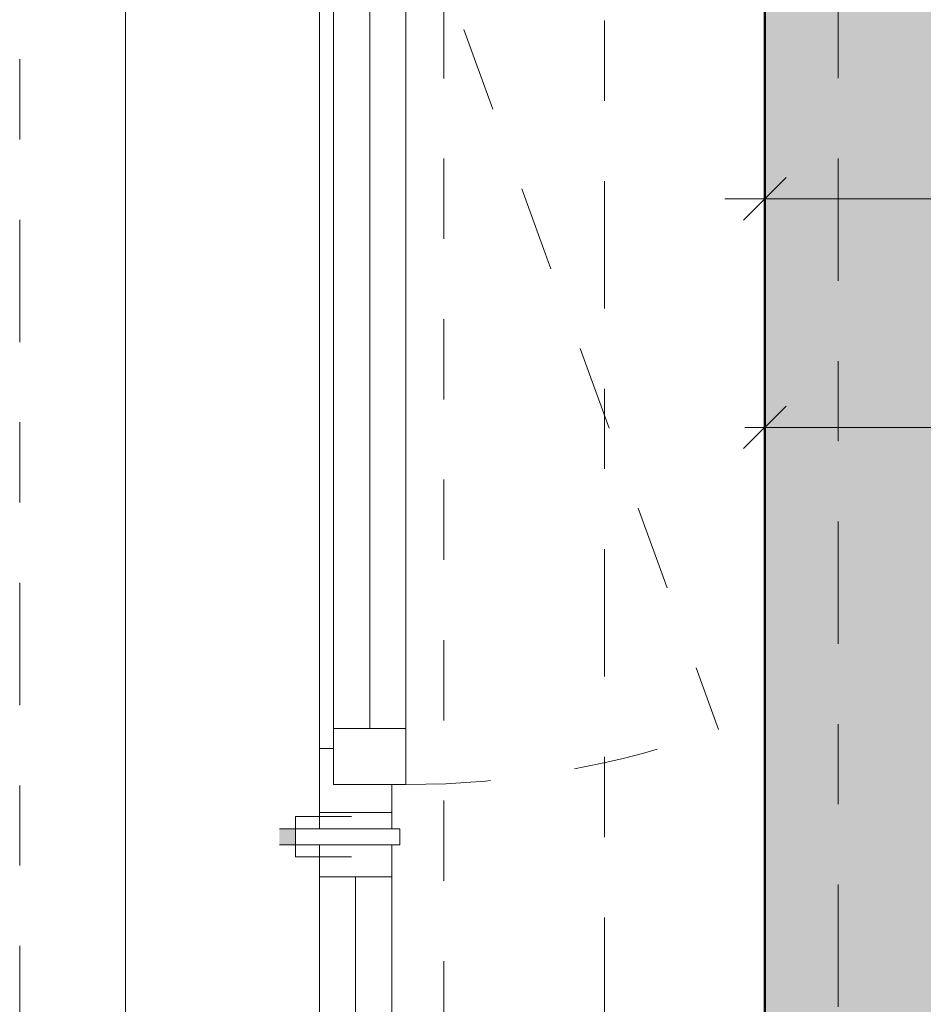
# Model space of a CAD drawing. Header units: metres. Extents: x -180 to 4, y -49 to 6.
# Tile 65 of 256: x -176.15 to -175.02, y -24.75 to -23.52. Entities that reach past the tile are written whole.
import ezdxf

# ---------------------------------------------------------------- set-up
doc = ezdxf.new("R2010")
doc.units = ezdxf.units.M
doc.header["$LTSCALE"] = 0.05
doc.header["$PDMODE"] = 1
doc.header["$PDSIZE"] = -2
for name, pattern in [('ISO-10 Strichpunktlinie', [4.699, 3.048, -0.762, 0.127, -0.762]), ('Linienart-20', [2.116531, 1.058062, -1.058469]), ('Linienart-34', [4.233, 2.116, -2.117]), ('Linienart-53', [5.291531, 3.175, -1.058062, 0.352704, -0.705764])]:
    doc.linetypes.add(name, pattern=pattern)
doc.layers.get('0').update_dxf_attribs({"lineweight": 25})
for name, color, linetype, lineweight, true_color in [('30 -33 Aussenwände- 7 Fassade_ Elemente', 7, 'Continuous', 9, 0x00aacc), ('30 -35 Decken- 1 Konstruktion-Träger- Stahlbeton', 7, 'Continuous', 13, 0x33aa00), ('30 -36 Dächer- 3 Dachbeläge', 7, 'Continuous', 15, 0x9999ff), ('30 -36 Dächer- 4 Dachbekleidungen', 7, 'Continuous', 9, 0xccccff), ('70 -72 Beschriftung- 1 Beschriftung allgemein', 7, 'Continuous', 9, 0xff6633), ('70 -72 Beschriftung- 7 Detailverweise Linie', 7, 'Continuous', 9, 0x00dd00), ('70 -75 Raumstempel- 1 Raumstempel', 1, 'Continuous', 50, 0xff0000), ('70 -76 Bemaßung- 2 Allgemein', 7, 'Continuous', 5, 0x6666cc), ('CW-Unsichtbar', 7, 'Continuous', 9, 0x599559)]:
    doc.layers.add(name, color=color, linetype=linetype, lineweight=lineweight, true_color=true_color)
doc.layers.add('70 -71 Achsen- 1 Gebäudeachsen', color=7, linetype='Linienart-53', lineweight=18)
doc.layers.add('Keine', color=7, linetype='Continuous', lineweight=9)
doc.styles.add('Arial', font='arial.ttf')
doc.dimstyles.new('k+k 1_50', dxfattribs={"dimtxt": 0.100689, "dimasz": 0.05302, "dimexe": 0.05, "dimexo": 0.15, "dimgap": 0.01, "dimtad": 1, "dimdec": 3, "dimtxsty": 'Arial', "dimblk": 'VW_SLASH', "dimblk1": 'VW_SLASH', "dimblk2": 'VW_SLASH', "dimcen": 0, "dimdle": 0.05, "dimadec": 3, "dimazin": 0, "dimtfac": 0.75, "dimtdec": 3, "dimtix": 1, "dimtmove": 0, "dimatfit": 0, "dimldrblk": 'VW_SLASH-1', "dimfxl": 0.125, "dimfxlon": 1, "dimfrac": 2, "dimtolj": 1, "dimarcsym": 0})
doc.dimstyles.new('k+k_klein', dxfattribs={"dimtxt": 0.100689, "dimasz": 0.05302, "dimexe": 0.05, "dimexo": 0.15, "dimgap": 0.005, "dimtad": 1, "dimdec": 3, "dimtxsty": 'Arial', "dimblk": 'VW_SLASH-2', "dimblk1": 'VW_SLASH-2', "dimblk2": 'VW_SLASH-2', "dimcen": 0, "dimdle": 0.025, "dimadec": 3, "dimazin": 0, "dimtfac": 0.75, "dimtdec": 3, "dimtix": 1, "dimtmove": 0, "dimatfit": 0, "dimldrblk": 'VW_FILLEDARROW', "dimfxl": 0.1, "dimfxlon": 1, "dimfrac": 2, "dimtolj": 1, "dimarcsym": 0})

# ---------------------------------------------------------------- blocks, each defined once
blk = doc.blocks.new('Gruppe-8')
at = {"layer": '30 -33 Aussenwände- 7 Fassade_ Elemente', "lineweight": 9, "transparency": 33554687, "flags": 128}
blk.add_lwpolyline([(0.2065, -8.2617, 1.372583), (0.2065, -8.1743), (0.0865, -8.2129, -1.372995), (0.0865, -8.1254), (0.2065, -8.1698, 1.372583), (0.2065, -8.0824), (0.0865, -8.1209, -1.372995), (0.0865, -8.0335), (0.2065, -8.0779, 1.372583), (0.2065, -7.9904), (0.0865, -8.029, -1.372995), (0.0865, -7.9416), (0.2065, -7.9859, 1.372583), (0.2065, -7.8985), (0.0865, -7.9371, -1.372995), (0.0865, -7.8497), (0.2065, -7.894, 1.372583), (0.2065, -7.8066), (0.0865, -7.8452, -1.372995), (0.0865, -7.7577), (0.2065, -7.8021, 1.372583), (0.2065, -7.7147), (0.0865, -7.7532, -1.372995), (0.0865, -7.6658), (0.2065, -7.7102, 1.372583), (0.2065, -7.6227), (0.0865, -7.6613, -1.372995), (0.0865, -7.5739), (0.2065, -7.6182, 1.372583), (0.2065, -7.5308), (0.0865, -7.5694, -1.372995), (0.0865, -7.482), (0.2065, -7.5263, 1.372583), (0.2065, -7.4389), (0.0865, -7.4775, -1.372995), (0.0865, -7.39), (0.2065, -7.4344, 1.372583), (0.2065, -7.347), (0.0865, -7.3855, -1.372995), (0.0865, -7.2981), (0.2065, -7.3425, 1.372583), (0.2065, -7.255), (0.0865, -7.2936, -1.372995), (0.0865, -7.2062), (0.2065, -7.2505, 1.372583), (0.2065, -7.1631), (0.0865, -7.2017, -1.372995), (0.0865, -7.1142), (0.2065, -7.1586, 1.372583), (0.2065, -7.0712), (0.0865, -7.1097, -1.372995), (0.0865, -7.0223), (0.2065, -7.0667, 1.372583), (0.2065, -6.9793), (0.0865, -7.0178, -1.372995), (0.0865, -6.9304), (0.2065, -6.9748, 1.372583), (0.2065, -6.8873)], format="xyb", dxfattribs=at)
blk = doc.blocks.new('Gruppe-9')
at = {"layer": '30 -33 Aussenwände- 7 Fassade_ Elemente', "transparency": 33554687}
blk.add_blockref('Gruppe-8', (0, 0), dxfattribs=at)
blk = doc.blocks.new('Dämmung-2')
at = {"layer": '30 -33 Aussenwände- 7 Fassade_ Elemente', "color": 7, "transparency": 33554687}
blk.add_blockref('Gruppe-9', (0, 0), dxfattribs=at)
at = {"layer": '30 -33 Aussenwände- 7 Fassade_ Elemente', "color": 0, "flags": 1}
for tag in ['prm0_value', 'prm1_value', 'prm2_value', 'prm3_value', 'prm4_value', 'prm5_value', 'prm6_value', 'IFC_UUID', 'instanceID', 'prm0_name', 'prm0_type', 'prm1_name', 'prm1_type', 'prm2_name', 'prm2_type', 'prm3_name', 'prm3_type', 'prm4_name', 'prm4_type', 'prm5_name', 'prm5_type', 'prm6_name', 'prm6_type']:
    blk.add_attdef(tag, (-175.7718, -27.972), '', height=0.00018, dxfattribs=at)
blk = doc.blocks.new('Gruppe-16')
at = {"color": 255}
blk.add_wipeout([(-176.018, -28.197), (-176.018, -19.947), (-175.221, -19.947), (-175.221, -28.197)], dxfattribs=at).dxf.layer = '30 -33 Aussenwände- 7 Fassade_ Elemente'
blk.add_wipeout([(-175.776, -27.972), (-175.428, -27.972), (-175.428, -20.172), (-175.776, -20.172), (-175.776, -20.017), (-176.018, -20.017), (-176.018, -28.132), (-175.776, -28.132)], dxfattribs=at).dxf.layer = '30 -33 Aussenwände- 7 Fassade_ Elemente'
at = {"layer": '30 -33 Aussenwände- 7 Fassade_ Elemente', "flags": 128}
blk.add_lwpolyline([(-175.776, -27.972), (-175.428, -27.972), (-175.428, -20.172), (-175.776, -20.172), (-175.776, -20.017), (-176.018, -20.017), (-176.018, -28.132), (-175.776, -28.132)], close=True, dxfattribs=at)
at = {"color": 255}
blk.add_wipeout([(-175.968, -27.947), (-175.968, -20.197), (-175.776, -20.197), (-175.776, -27.947)], dxfattribs=at).dxf.layer = '30 -33 Aussenwände- 7 Fassade_ Elemente'
at = {"layer": '30 -33 Aussenwände- 7 Fassade_ Elemente', "flags": 128}
blk.add_lwpolyline([(-175.968, -27.947), (-175.968, -20.197), (-175.776, -20.197), (-175.776, -27.947)], close=True, dxfattribs=at)
at = {"color": 255, "lineweight": 25}
blk.add_wipeout([(-175.776, -28.197), (-175.776, -19.947), (-175.661, -19.947), (-175.661, -20.172), (-175.503, -20.172), (-175.503, -27.972), (-175.661, -27.972), (-175.661, -28.197)], dxfattribs=at).dxf.layer = '30 -33 Aussenwände- 7 Fassade_ Elemente'
at = {"layer": '30 -33 Aussenwände- 7 Fassade_ Elemente', "lineweight": 25}
blk.add_line((-175.776, -28.197), (-175.776, -19.947), dxfattribs=at)
at = {"layer": '30 -33 Aussenwände- 7 Fassade_ Elemente', "lineweight": 25, "flags": 128}
blk.add_lwpolyline([(-175.661, -19.947), (-175.661, -20.172), (-175.503, -20.172), (-175.503, -27.972), (-175.661, -27.972), (-175.661, -28.197)], dxfattribs=at)
at = {"layer": '30 -33 Aussenwände- 7 Fassade_ Elemente', "rotation": 180}
blk.add_blockref('Dämmung-2', (-175.4945, -31.7), dxfattribs=at)
blk = doc.blocks.new('Gruppe-2342')
at = {"color": 255, "linetype": 'Continuous', "lineweight": 9, "transparency": 33554687}
blk.add_wipeout([(-0.605, 0.035), (-0.605, -0.225), (0.605, -0.225), (0.605, 0.035)], dxfattribs=at).dxf.layer = '30 -33 Aussenwände- 7 Fassade_ Elemente'
at = {"layer": '30 -33 Aussenwände- 7 Fassade_ Elemente', "color": 7, "linetype": 'Continuous', "lineweight": 9, "transparency": 33554687, "flags": 128}
blk.add_lwpolyline([(-0.605, 0.035), (-0.605, -0.225), (0.605, -0.225), (0.605, 0.035)], dxfattribs=at)
blk = doc.blocks.new('Gruppe-2343')
at = {"color": 255, "linetype": 'Continuous', "lineweight": 9, "transparency": 33554687}
blk.add_wipeout([(-0.605, 0.125), (-0.605, 0.225), (0.605, 0.225), (0.605, 0.125)], dxfattribs=at).dxf.layer = '30 -33 Aussenwände- 7 Fassade_ Elemente'
at = {"layer": '30 -33 Aussenwände- 7 Fassade_ Elemente', "color": 7, "linetype": 'Continuous', "lineweight": 9, "transparency": 33554687, "flags": 128}
blk.add_lwpolyline([(-0.605, 0.125), (-0.605, 0.225), (0.605, 0.225), (0.605, 0.125)], dxfattribs=at)
blk = doc.blocks.new('Gruppe-2344')
at = {"color": 255, "linetype": 'Continuous', "lineweight": 5, "transparency": 33554687}
blk.add_wipeout([(-0.525, 0.1075), (-0.525, 0.125), (0.525, 0.125), (0.525, 0.1075)], dxfattribs=at).dxf.layer = '30 -33 Aussenwände- 7 Fassade_ Elemente'
blk = doc.blocks.new('Gruppe-2345')
at = {"layer": '30 -33 Aussenwände- 7 Fassade_ Elemente', "color": 7, "linetype": 'Continuous', "lineweight": 9, "transparency": 33554687}
blk.add_line((-0.525, 0.125), (0.525, 0.125), dxfattribs=at)
at = {"color": 255, "linetype": 'Continuous', "lineweight": 9, "transparency": 33554687}
blk.add_wipeout([(-0.525, 0.125), (0.525, 0.125), (0.525, 0.035), (-0.525, 0.035)], dxfattribs=at).dxf.layer = '30 -33 Aussenwände- 7 Fassade_ Elemente'
at = {"layer": '30 -33 Aussenwände- 7 Fassade_ Elemente', "color": 7, "linetype": 'Continuous', "lineweight": 9, "transparency": 33554687}
blk.add_line((0.525, 0.08), (-0.525, 0.08), dxfattribs=at)
at = {"layer": '30 -33 Aussenwände- 7 Fassade_ Elemente', "color": 7, "linetype": 'Continuous', "lineweight": 9, "transparency": 33554687, "flags": 128}
blk.add_lwpolyline([(-0.525, 0.125), (0.525, 0.125), (0.525, 0.035), (-0.525, 0.035)], close=True, dxfattribs=at)
blk = doc.blocks.new('Gruppe-2346')
at = {"color": 255, "linetype": 'Continuous', "lineweight": 9, "transparency": 33554687}
for points in [[(-0.605, 0.125), (-0.525, 0.125), (-0.525, 0.035), (-0.605, 0.035)], [(0.605, 0.125), (0.525, 0.125), (0.525, 0.035), (0.605, 0.035)]]:
    blk.add_wipeout(points, dxfattribs=at).dxf.layer = '30 -33 Aussenwände- 7 Fassade_ Elemente'
at = {"layer": '30 -33 Aussenwände- 7 Fassade_ Elemente', "color": 7, "linetype": 'Continuous', "lineweight": 9, "transparency": 33554687}
for p, q in [((-0.605, 0.035), (-0.605, 0.125)), ((-0.525, 0.035), (-0.525, 0.125)), ((0.525, 0.035), (0.525, 0.125)), ((0.605, 0.035), (0.605, 0.125))]:
    blk.add_line(p, q, dxfattribs=at)
at = {"layer": '30 -33 Aussenwände- 7 Fassade_ Elemente', "color": 7, "linetype": 'Continuous', "lineweight": 9, "transparency": 33554687, "flags": 128}
for points in [[(-0.605, 0.125), (-0.525, 0.125), (-0.525, 0.035), (-0.605, 0.035)], [(0.605, 0.125), (0.525, 0.125), (0.525, 0.035), (0.605, 0.035)]]:
    blk.add_lwpolyline(points, close=True, dxfattribs=at)
blk = doc.blocks.new('Gruppe-2347')
at = {"layer": '30 -33 Aussenwände- 7 Fassade_ Elemente', "color": 7, "transparency": 33554687}
for name in ['Gruppe-2343', 'Gruppe-2342']:
    blk.add_blockref(name, (0, 0), dxfattribs=at)
blk.add_blockref('Gruppe-2344', (0, 0), dxfattribs=at)
blk.add_blockref('Gruppe-2345', (0, 0), dxfattribs=at)
blk.add_blockref('Gruppe-2346', (0, 0), dxfattribs=at)
blk = doc.blocks.new('Fenster (2D)-88')
at = {"layer": 'CW-Unsichtbar', "linetype": 'Continuous', "lineweight": 5, "transparency": 33554687}
for p in [(-0.605, 0), (0.605, 0)]:
    blk.add_point(p, dxfattribs=at)
at = {"layer": '30 -33 Aussenwände- 7 Fassade_ Elemente', "color": 0, "flags": 1}
for tag in ['IFC_UUID', 'instanceID']:
    blk.add_attdef(tag, (-175.876, -25.722), '', height=0.00018, dxfattribs=at)
at = {"layer": '30 -33 Aussenwände- 7 Fassade_ Elemente', "color": 7, "transparency": 33554687}
blk.add_blockref('Gruppe-2347', (0, 0), dxfattribs=at)
blk = doc.blocks.new('Gruppe-2432')
at = {"color": 255, "linetype": 'Continuous', "lineweight": 9, "transparency": 33554687}
blk.add_wipeout([(-0.605, 0.035), (-0.605, -0.225), (0.605, -0.225), (0.605, 0.035)], dxfattribs=at).dxf.layer = '30 -33 Aussenwände- 7 Fassade_ Elemente'
at = {"layer": '30 -33 Aussenwände- 7 Fassade_ Elemente', "color": 7, "linetype": 'Continuous', "lineweight": 9, "transparency": 33554687, "flags": 128}
blk.add_lwpolyline([(-0.605, 0.035), (-0.605, -0.225), (0.605, -0.225), (0.605, 0.035)], dxfattribs=at)
blk = doc.blocks.new('Gruppe-2433')
at = {"color": 255, "linetype": 'Continuous', "lineweight": 9, "transparency": 33554687}
blk.add_wipeout([(-0.605, 0.125), (-0.605, 0.225), (0.605, 0.225), (0.605, 0.125)], dxfattribs=at).dxf.layer = '30 -33 Aussenwände- 7 Fassade_ Elemente'
at = {"layer": '30 -33 Aussenwände- 7 Fassade_ Elemente', "color": 7, "linetype": 'Continuous', "lineweight": 9, "transparency": 33554687, "flags": 128}
blk.add_lwpolyline([(-0.605, 0.125), (-0.605, 0.225), (0.605, 0.225), (0.605, 0.125)], dxfattribs=at)
blk = doc.blocks.new('Gruppe-2434')
at = {"color": 255, "linetype": 'Continuous', "lineweight": 5, "transparency": 33554687}
blk.add_wipeout([(-0.525, 0.1075), (-0.525, 0.125), (0.525, 0.125), (0.525, 0.1075)], dxfattribs=at).dxf.layer = '30 -33 Aussenwände- 7 Fassade_ Elemente'
blk = doc.blocks.new('Gruppe-2435')
at = {"layer": '30 -33 Aussenwände- 7 Fassade_ Elemente', "color": 7, "linetype": 'Continuous', "lineweight": 9, "transparency": 33554687}
blk.add_line((-0.525, 0.125), (0.525, 0.125), dxfattribs=at)
at = {"color": 255, "linetype": 'Continuous', "lineweight": 9, "transparency": 33554687}
blk.add_wipeout([(-0.5, 0.1075), (0.5, 0.1075), (0.5, 0.0175), (-0.5, 0.0175)], dxfattribs=at).dxf.layer = '30 -33 Aussenwände- 7 Fassade_ Elemente'
at = {"layer": '30 -33 Aussenwände- 7 Fassade_ Elemente', "color": 7, "linetype": 'Continuous', "lineweight": 9, "transparency": 33554687}
blk.add_line((-0.5, 0.0625), (0.5, 0.0625), dxfattribs=at)
at = {"layer": '30 -33 Aussenwände- 7 Fassade_ Elemente', "color": 7, "linetype": 'Continuous', "lineweight": 9, "transparency": 33554687, "flags": 128}
blk.add_lwpolyline([(-0.5, 0.1075), (0.5, 0.1075), (0.5, 0.0175), (-0.5, 0.0175)], close=True, dxfattribs=at)
blk = doc.blocks.new('Gruppe-2436')
at = {"color": 255, "linetype": 'Continuous', "lineweight": 9, "transparency": 33554687}
for points in [[(-0.605, 0.125), (-0.525, 0.125), (-0.525, 0.035), (-0.605, 0.035)], [(0.605, 0.125), (0.525, 0.125), (0.525, 0.035), (0.605, 0.035)]]:
    blk.add_wipeout(points, dxfattribs=at).dxf.layer = '30 -33 Aussenwände- 7 Fassade_ Elemente'
at = {"layer": '30 -33 Aussenwände- 7 Fassade_ Elemente', "color": 7, "linetype": 'Continuous', "lineweight": 9, "transparency": 33554687, "flags": 128}
for points in [[(-0.605, 0.125), (-0.525, 0.125), (-0.525, 0.035), (-0.605, 0.035)], [(0.605, 0.125), (0.525, 0.125), (0.525, 0.035), (0.605, 0.035)]]:
    blk.add_lwpolyline(points, close=True, dxfattribs=at)
at = {"color": 255, "linetype": 'Continuous', "lineweight": 9, "transparency": 33554687}
for points in [[(-0.57, 0.1075), (-0.5, 0.1075), (-0.5, 0.0175), (-0.57, 0.0175)], [(0.5, 0.1075), (0.57, 0.1075), (0.57, 0.0175), (0.5, 0.0175)]]:
    blk.add_wipeout(points, dxfattribs=at).dxf.layer = '30 -33 Aussenwände- 7 Fassade_ Elemente'
at = {"layer": '30 -33 Aussenwände- 7 Fassade_ Elemente', "color": 7, "linetype": 'Continuous', "lineweight": 9, "transparency": 33554687}
for p, q in [((-0.57, 0.0175), (-0.57, 0.1075)), ((-0.5, 0.1075), (-0.5, 0.0175)), ((-0.5, 0.0175), (-0.5, 0.1075)), ((0.5, 0.1075), (0.5, 0.0175)), ((0.5, 0.0175), (0.5, 0.1075)), ((0.57, 0.0175), (0.57, 0.1075))]:
    blk.add_line(p, q, dxfattribs=at)
at = {"layer": '30 -33 Aussenwände- 7 Fassade_ Elemente', "color": 7, "linetype": 'Continuous', "lineweight": 9, "transparency": 33554687, "flags": 128}
for points in [[(-0.57, 0.1075), (-0.5, 0.1075), (-0.5, 0.0175), (-0.57, 0.0175)], [(0.5, 0.1075), (0.57, 0.1075), (0.57, 0.0175), (0.5, 0.0175)]]:
    blk.add_lwpolyline(points, close=True, dxfattribs=at)
blk = doc.blocks.new('Gruppe-2437')
at = {"layer": '30 -33 Aussenwände- 7 Fassade_ Elemente', "color": 7, "transparency": 33554687}
for name in ['Gruppe-2433', 'Gruppe-2432']:
    blk.add_blockref(name, (0, 0), dxfattribs=at)
blk.add_blockref('Gruppe-2434', (0, 0), dxfattribs=at)
blk.add_blockref('Gruppe-2435', (0, 0), dxfattribs=at)
blk.add_blockref('Gruppe-2436', (0, 0), dxfattribs=at)
blk = doc.blocks.new('Fenster (2D)-93')
at = {"layer": 'CW-Unsichtbar', "linetype": 'Continuous', "lineweight": 5, "transparency": 33554687}
for p in [(-0.605, 0), (0.605, 0)]:
    blk.add_point(p, dxfattribs=at)
at = {"layer": '30 -33 Aussenwände- 7 Fassade_ Elemente', "color": 0, "flags": 1}
for tag in ['IFC_UUID', 'instanceID']:
    blk.add_attdef(tag, (-175.876, -24.512), '', height=0.00018, dxfattribs=at)
at = {"layer": '30 -33 Aussenwände- 7 Fassade_ Elemente', "color": 7, "transparency": 33554687}
blk.add_blockref('Gruppe-2437', (0, 0), dxfattribs=at)
blk = doc.blocks.new('Gruppe-2438')
at = {"color": 255}
blk.add_wipeout([(-175.686, -24.512), (-175.686, -25.732), (-175.776, -25.732), (-175.776, -24.512)], dxfattribs=at).dxf.layer = '30 -33 Aussenwände- 7 Fassade_ Elemente'
at = {"layer": '30 -33 Aussenwände- 7 Fassade_ Elemente', "flags": 128}
blk.add_lwpolyline([(-175.686, -24.512), (-175.686, -25.732), (-175.776, -25.732), (-175.776, -24.512)], close=True, dxfattribs=at)
at = {"color": 255, "lineweight": 18}
for points in [[(-175.686, -24.512), (-175.686, -24.592), (-175.776, -24.592), (-175.776, -24.512)], [(-175.686, -25.642), (-175.686, -25.732), (-175.776, -25.732), (-175.776, -25.642)]]:
    blk.add_wipeout(points, dxfattribs=at).dxf.layer = '30 -33 Aussenwände- 7 Fassade_ Elemente'
at = {"layer": '30 -33 Aussenwände- 7 Fassade_ Elemente', "lineweight": 18}
blk.add_line((-175.731, -24.592), (-175.731, -25.642), dxfattribs=at)
at = {"layer": '30 -33 Aussenwände- 7 Fassade_ Elemente', "lineweight": 18, "flags": 128}
for points in [[(-175.686, -24.512), (-175.686, -24.592), (-175.776, -24.592), (-175.776, -24.512)], [(-175.686, -25.642), (-175.686, -25.732), (-175.776, -25.732), (-175.776, -25.642)]]:
    blk.add_lwpolyline(points, close=True, dxfattribs=at)
at = {"color": 255}
blk.add_wipeout([(-175.686, -23.292), (-175.686, -24.512), (-175.776, -24.512), (-175.776, -23.292)], dxfattribs=at).dxf.layer = '30 -33 Aussenwände- 7 Fassade_ Elemente'
at = {"layer": '30 -33 Aussenwände- 7 Fassade_ Elemente', "flags": 128}
blk.add_lwpolyline([(-175.686, -23.292), (-175.686, -24.512), (-175.776, -24.512), (-175.776, -23.292)], close=True, dxfattribs=at)
at = {"color": 255, "lineweight": 18}
for points in [[(-175.686, -23.292), (-175.686, -23.382), (-175.776, -23.382), (-175.776, -23.292)], [(-175.686, -24.432), (-175.686, -24.512), (-175.776, -24.512), (-175.776, -24.432)]]:
    blk.add_wipeout(points, dxfattribs=at).dxf.layer = '30 -33 Aussenwände- 7 Fassade_ Elemente'
at = {"layer": '30 -33 Aussenwände- 7 Fassade_ Elemente', "lineweight": 18, "flags": 128}
for points in [[(-175.686, -23.292), (-175.686, -23.382), (-175.776, -23.382), (-175.776, -23.292)], [(-175.686, -24.432), (-175.686, -24.512), (-175.776, -24.512), (-175.776, -24.432)]]:
    blk.add_lwpolyline(points, close=True, dxfattribs=at)
at = {"color": 255}
blk.add_wipeout([(-175.6685, -23.337), (-175.6685, -24.477), (-175.7585, -24.477), (-175.7585, -23.337)], dxfattribs=at).dxf.layer = '30 -33 Aussenwände- 7 Fassade_ Elemente'
at = {"layer": '30 -33 Aussenwände- 7 Fassade_ Elemente', "flags": 128}
blk.add_lwpolyline([(-175.6685, -23.337), (-175.6685, -24.477), (-175.7585, -24.477), (-175.7585, -23.337)], close=True, dxfattribs=at)
at = {"color": 255, "lineweight": 18}
for points in [[(-175.6685, -23.337), (-175.6685, -23.407), (-175.7585, -23.407), (-175.7585, -23.337)], [(-175.6685, -24.407), (-175.6685, -24.477), (-175.7585, -24.477), (-175.7585, -24.407)]]:
    blk.add_wipeout(points, dxfattribs=at).dxf.layer = '30 -33 Aussenwände- 7 Fassade_ Elemente'
at = {"layer": '30 -33 Aussenwände- 7 Fassade_ Elemente', "linetype": 'Linienart-34'}
blk.add_line((-175.6685, -23.337), (-175.2786, -24.4083), dxfattribs=at)
at = {"layer": '30 -33 Aussenwände- 7 Fassade_ Elemente', "lineweight": 18}
blk.add_line((-175.7135, -24.407), (-175.7135, -23.407), dxfattribs=at)
at = {"layer": '30 -33 Aussenwände- 7 Fassade_ Elemente', "lineweight": 18, "flags": 128}
for points in [[(-175.6685, -23.337), (-175.6685, -23.407), (-175.7585, -23.407), (-175.7585, -23.337)], [(-175.6685, -24.407), (-175.6685, -24.477), (-175.7585, -24.477), (-175.7585, -24.407)]]:
    blk.add_lwpolyline(points, close=True, dxfattribs=at)
at = {"layer": '30 -33 Aussenwände- 7 Fassade_ Elemente', "linetype": 'Linienart-34'}
blk.add_arc((-175.6685, -23.337), 1.14, 270, 290, dxfattribs=at)
blk = doc.blocks.new('Gruppe-2453')
at = {"layer": '30 -33 Aussenwände- 7 Fassade_ Elemente', "rotation": 90}
blk.add_blockref('Fenster (2D)-88', (-175.651, -25.117), dxfattribs=at)
blk.add_blockref('Fenster (2D)-93', (-175.651, -23.907), dxfattribs=at)
at = {"color": 255}
blk.add_wipeout([(-176.018, -22.947), (-176.018, -31.197), (-175.221, -31.197), (-175.221, -22.947)], dxfattribs=at).dxf.layer = '30 -33 Aussenwände- 7 Fassade_ Elemente'
blk.add_wipeout([(-175.776, -23.172), (-175.221, -23.172), (-175.221, -30.972), (-175.776, -30.972), (-175.776, -31.127), (-176.018, -31.127), (-176.018, -23.017), (-175.776, -23.017)], dxfattribs=at).dxf.layer = '30 -33 Aussenwände- 7 Fassade_ Elemente'
at = {"layer": '30 -33 Aussenwände- 7 Fassade_ Elemente', "flags": 128}
blk.add_lwpolyline([(-175.776, -23.172), (-175.221, -23.172), (-175.221, -30.972), (-175.776, -30.972), (-175.776, -31.127), (-176.018, -31.127), (-176.018, -23.017), (-175.776, -23.017)], close=True, dxfattribs=at)
at = {"layer": '30 -33 Aussenwände- 7 Fassade_ Elemente', "color": 7}
blk.add_blockref('Gruppe-2438', (0, 0), dxfattribs=at)
blk = doc.blocks.new('Gruppe-9713')
at = {"layer": '30 -35 Decken- 1 Konstruktion-Träger- Stahlbeton', "color": 7, "linetype": 'Linienart-20', "lineweight": 13, "transparency": 33554687}
for p, q in [((-175.621, -11.897), (-175.621, -30.997)), ((-175.221, -11.897), (-175.221, -30.997))]:
    blk.add_line(p, q, dxfattribs=at)
at = {"layer": '30 -35 Decken- 1 Konstruktion-Träger- Stahlbeton', "color": 0, "flags": 1}
for tag in ['IFC_UUID', 'instanceID']:
    blk.add_attdef(tag, (-175.621, -30.997), '', height=0.00018, dxfattribs=at)
blk = doc.blocks.new('_01-OG1_Tragwerk (2D)')
at = {"layer": '30 -33 Aussenwände- 7 Fassade_ Elemente', "color": 7}
blk.add_blockref('Gruppe-16', (0, 0), dxfattribs=at)
blk.add_blockref('Gruppe-2453', (0, 0), dxfattribs=at)
at = {"layer": '30 -35 Decken- 1 Konstruktion-Träger- Stahlbeton'}
blk.add_blockref('Gruppe-9713', (0, 0), dxfattribs=at)
blk = doc.blocks.new('Gruppe-14962')
at = {"color": 255}
blk.add_wipeout([(-175.736, -24.552), (-175.806, -24.552), (-175.806, -24.532), (-175.736, -24.532)], dxfattribs=at).dxf.layer = '30 -36 Dächer- 4 Dachbekleidungen'
at = {"layer": '30 -36 Dächer- 3 Dachbeläge', "linetype": 'Continuous', "lineweight": 0, "transparency": 33554687}
blk.add_hatch(color=254, dxfattribs=at).paths.add_polyline_path([(-175.826, -24.552), (-175.806, -24.552), (-175.806, -24.532), (-175.826, -24.532)])
at = {"layer": '30 -36 Dächer- 3 Dachbeläge', "color": 254, "linetype": 'Continuous', "lineweight": 9, "true_color": 0xccccff, "transparency": 33554687, "flags": 128}
blk.add_lwpolyline([(-175.826, -24.552), (-175.806, -24.552), (-175.806, -24.532), (-175.826, -24.532)], dxfattribs=at)
at = {"layer": '30 -36 Dächer- 4 Dachbekleidungen', "flags": 128}
for points in [[(-175.736, -24.517), (-175.806, -24.517), (-175.806, -24.532)], [(-175.736, -24.552), (-175.806, -24.552), (-175.806, -24.532), (-175.736, -24.532)], [(-175.736, -24.567), (-175.806, -24.567), (-175.806, -24.552)]]:
    blk.add_lwpolyline(points, dxfattribs=at)
at = {"color": 255}
blk.add_wipeout([(-175.736, -24.552), (-175.676, -24.552), (-175.676, -24.532), (-175.736, -24.532)], dxfattribs=at).dxf.layer = '30 -36 Dächer- 4 Dachbekleidungen'
at = {"layer": '30 -36 Dächer- 4 Dachbekleidungen', "flags": 128}
blk.add_lwpolyline([(-175.736, -24.552), (-175.676, -24.552), (-175.676, -24.532), (-175.736, -24.532)], dxfattribs=at)
blk = doc.blocks.new('Gruppe-15083')
at = {"layer": '70 -72 Beschriftung- 1 Beschriftung allgemein', "color": 7}
blk.add_blockref('Gruppe-14962', (0, 0), dxfattribs=at)
blk = doc.blocks.new('_OG1_2D (2D)')
at = {"layer": '70 -75 Raumstempel- 1 Raumstempel', "linetype": 'Continuous', "lineweight": 0, "true_color": 0xff0000}
blk.add_hatch(color=1, dxfattribs=at).paths.add_polyline_path([(-168.02099996, -20.14704198), (-168.02099996, -23.14704198), (-160.34599996, -23.14704198), (-160.34599996, -30.99704198), (-175.22099996, -30.99704198), (-175.22099996, -20.14704198)])
at = {"layer": '70 -72 Beschriftung- 7 Detailverweise Linie', "linetype": 'ISO-10 Strichpunktlinie', "flags": 128}
blk.add_lwpolyline([(-176.14966208, -31.164), (-176.14966208, -22.964), (-175.12966208, -22.964), (-175.12966208, -31.164)], close=True, dxfattribs=at)
at = {"layer": '70 -75 Raumstempel- 1 Raumstempel', "flags": 128}
blk.add_lwpolyline([(-168.02099996, -20.14704198), (-168.02099996, -23.14704198), (-160.34599996, -23.14704198), (-160.34599996, -30.99704198), (-175.22099996, -30.99704198), (-175.22099996, -20.14704198)], close=True, dxfattribs=at)
at = {"layer": 'Keine', "color": 7}
blk.add_blockref('Gruppe-15083', (0, 0), dxfattribs=at)
blk = doc.blocks.new('VW_SLASH')
at = {"color": 0, "linetype": 'ByBlock', "lineweight": -2, "transparency": 16777216}
blk.add_line((0.943, 0), (-1, 0), dxfattribs=at)
at = {"color": 0, "lineweight": 20, "transparency": 16777216, "flags": 128}
blk.add_lwpolyline([(0.5, 0.5), (-0.5, -0.5)], dxfattribs=at)
blk = doc.blocks.new('*D18942')
at = {"layer": '70 -76 Bemaßung- 2 Allgemein', "color": 0, "lineweight": -2}
for p, q in [((-175.221, -23.622), (-175.221, -23.797)), ((-167.871, -23.622), (-167.871, -23.797)), ((-167.924, -23.747), (-175.168, -23.747))]:
    blk.add_line(p, q, dxfattribs=at)
at = {"layer": 'Defpoints', "color": 0}
for p in [(-167.871, -23.147), (-175.221, -23.447), (-175.221, -23.747)]:
    blk.add_point(p, dxfattribs=at)
at = {"layer": '70 -76 Bemaßung- 2 Allgemein', "color": 0, "lineweight": -2, "xscale": 0.05302001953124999, "yscale": 0.05302001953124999, "zscale": 0.05302001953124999, "rotation": 180}
blk.add_blockref('VW_SLASH', (-175.221, -23.747), dxfattribs=at)
at = {"layer": '70 -76 Bemaßung- 2 Allgemein', "color": 0, "lineweight": -2, "xscale": 0.05302001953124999, "yscale": 0.05302001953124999, "zscale": 0.05302001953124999}
blk.add_blockref('VW_SLASH', (-167.871, -23.747), dxfattribs=at)
at = {"layer": '70 -76 Bemaßung- 2 Allgemein', "color": 0, "insert": (-171.5038, -23.6561), "char_height": 0.10069, "attachment_point": 5, "style": 'Arial'}
blk.add_mtext('\\A1;7,35', dxfattribs=at)
blk = doc.blocks.new('VW_SLASH-1')
at = {"color": 0, "linetype": 'ByBlock', "lineweight": -2, "transparency": 16777216}
blk.add_line((0.943, 0), (-1, 0), dxfattribs=at)
at = {"color": 0, "lineweight": 5, "transparency": 16777216, "flags": 128}
blk.add_lwpolyline([(0.5, 0.5), (-0.5, -0.5)], dxfattribs=at)
blk = doc.blocks.new('VW_SLASH-2')
at = {"color": 0, "linetype": 'ByBlock', "lineweight": -2, "transparency": 16777216}
blk.add_line((0.472, 0), (-1, 0), dxfattribs=at)
at = {"color": 0, "lineweight": 5, "transparency": 16777216, "flags": 128}
blk.add_lwpolyline([(0.5, 0.5), (-0.5, -0.5)], dxfattribs=at)
blk = doc.blocks.new('*D20130')
at = {"layer": '70 -76 Bemaßung- 2 Allgemein', "color": 0, "lineweight": -2}
for p, q in [((-175.221, -23.9319), (-175.221, -24.0819)), ((-172.966, -23.9319), (-172.966, -24.0819)), ((-173.019, -24.0319), (-175.168, -24.0319))]:
    blk.add_line(p, q, dxfattribs=at)
at = {"layer": 'Defpoints', "color": 0}
for p in [(-175.221, -22.747), (-172.966, -22.747), (-175.221, -24.0319)]:
    blk.add_point(p, dxfattribs=at)
at = {"layer": '70 -76 Bemaßung- 2 Allgemein', "color": 0, "lineweight": -2, "xscale": 0.05302001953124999, "yscale": 0.05302001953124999, "zscale": 0.05302001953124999, "rotation": 180}
blk.add_blockref('VW_SLASH-2', (-175.221, -24.0319), dxfattribs=at)
at = {"layer": '70 -76 Bemaßung- 2 Allgemein', "color": 0, "lineweight": -2, "xscale": 0.05302001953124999, "yscale": 0.05302001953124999, "zscale": 0.05302001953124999}
blk.add_blockref('VW_SLASH-2', (-172.966, -24.0319), dxfattribs=at)
at = {"layer": '70 -76 Bemaßung- 2 Allgemein', "color": 0, "insert": (-174.0935, -23.9497), "char_height": 0.100689, "attachment_point": 5, "style": 'Arial'}
blk.add_mtext('\\A1;2,25\\S5^ ;', dxfattribs=at)
blk = doc.blocks.new('VW_FILLEDARROW')
at = {"linetype": 'Continuous', "lineweight": 0, "transparency": 16777216}
blk.add_hatch(color=0, dxfattribs=at).paths.add_polyline_path([(-2.829, 0.758), (0, 0), (-2.829, -0.758)])
at = {"color": 0, "lineweight": 5, "transparency": 16777216, "flags": 128}
blk.add_lwpolyline([(-2.829, 0.758), (0, 0), (-2.829, -0.758)], close=True, dxfattribs=at)
blk = doc.blocks.new('_Achsen (3D)')
at = {"layer": '70 -71 Achsen- 1 Gebäudeachsen', "transparency": 33554687}
blk.add_line((-175.421, 3.8), (-175.421, -46.172), dxfattribs=at)
blk = doc.blocks.new('Gruppe-15587')
at = {"layer": '70 -76 Bemaßung- 2 Allgemein'}
dim = blk.add_linear_dim(base=(-175.221, -23.747), p1=(-167.871, -23.147), p2=(-175.221, -23.447), text='7,35', dimstyle='k+k 1_50', override={"dimtxt": 0.100689, "dimgap": 0.01, "dimpost": '<>', "dimtxsty": 'Arial', "dimtmove": 2}, dxfattribs=at)
dim.commit()
dim.dimension.update_dxf_attribs({"geometry": '*D18942', "text_midpoint": (-171.5038, -23.6561), "dimtype": 160})
blk = doc.blocks.new('_OG1_2D Bemaßung_ Beschriftung (2D)')
at = {"layer": '70 -76 Bemaßung- 2 Allgemein'}
blk.add_blockref('Gruppe-15587', (0, 0), dxfattribs=at)
dim = blk.add_linear_dim(base=(-175.22099996, -24.03194408), p1=(-172.96599996, -22.74704198), p2=(-175.22099996, -22.74704198), text='2,25\\S5^ ;', dimstyle='k+k_klein', override={"dimtxt": 0.100689, "dimgap": 0.005, "dimdec": 8, "dimpost": '<>', "dimtxsty": 'Arial', "dimtmove": 2}, dxfattribs=at)
dim.commit()
dim.dimension.update_dxf_attribs({"geometry": '*D20130', "text_midpoint": (-174.09349996, -23.94974944)})

msp = doc.modelspace()

# ---------------------------------------------------------------- block references
at = {"layer": 'Keine', "color": 1}
msp.add_blockref('_01-OG1_Tragwerk (2D)', (0, 0), dxfattribs=at)

# ---------------------------------------------------------------- next in the draw order: block references
msp.add_blockref('_OG1_2D (2D)', (0, 0), dxfattribs=at)

# ---------------------------------------------------------------- next in the draw order: block references
msp.add_blockref('_OG1_2D Bemaßung_ Beschriftung (2D)', (0, 0), dxfattribs=at)

# ---------------------------------------------------------------- next in the draw order: block references
msp.add_blockref('_Achsen (3D)', (0, 0), dxfattribs=at)

doc.saveas('drawing.dxf')
